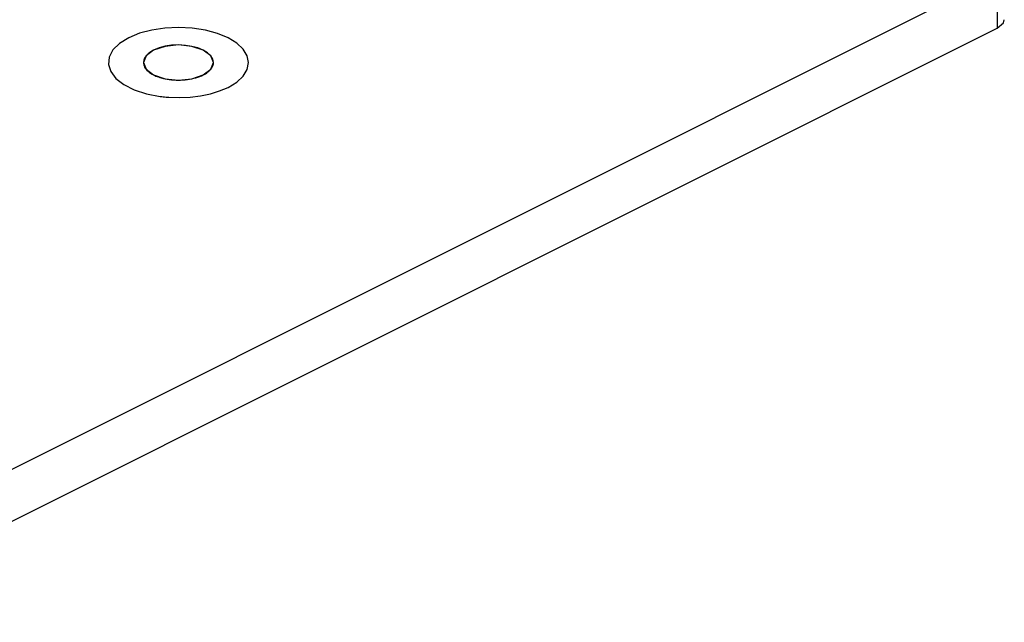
# Paper-space layout '005_EXP_CORICANT_PE_DRAWING_3_1' of a CAD drawing. Header units: millimetres. Extents: x 6 to 413, y 7 to 290.
# Tile 254 of 256: x 257.15 to 266, y 160.34 to 165.75. Entities that reach past the tile are written whole.
import ezdxf

# ---------------------------------------------------------------- set-up
doc = ezdxf.new("R2010")
doc.units = ezdxf.units.MM
doc.header["$LTSCALE"] = 23.1
doc.layers.add('MAIN_PCB_BL273', color=7, linetype='CONTINUOUS')

# ---------------------------------------------------------------- blocks, each defined once
blk = doc.blocks.new('MAIN_PCB_BL273', base_point=(232.149, 166.177))
at = {"layer": 'MAIN_PCB_BL273', "color": 7, "linetype": 'Continuous'}
for p, q in [((232.6815, 149.5161), (265.9384, 166.1457)), ((265.9384, 166.1457), (265.9384, 165.678)), ((232.6815, 149.0484), (265.9384, 165.678))]:
    blk.add_line(p, q, dxfattribs=at)
at = {"layer": 'MAIN_PCB_BL273', "color": 4, "linetype": 'Continuous'}
blk.add_line((258.8032, 165.2584), (258.8055, 165.2596), dxfattribs=at)
at = {"layer": 'MAIN_PCB_BL273', "color": 7, "linetype": 'Continuous'}
for points in [[(265.9384, 165.678), (265.9943, 165.7264), (266.0013, 165.7544)], [(258.3577, 165.4812), (258.2894, 165.4301), (258.2655, 165.3698)], [(258.8955, 165.3698), (258.8715, 165.4301), (258.8032, 165.4812), (258.701, 165.5153), (258.5805, 165.5273), (258.4599, 165.5153), (258.3577, 165.4812)], [(258.2655, 165.3698), (258.2894, 165.3095), (258.3577, 165.2584), (258.4599, 165.2243), (258.5805, 165.2123), (258.701, 165.2243), (258.8032, 165.2584)], [(258.8032, 165.2584), (258.8715, 165.3095), (258.8955, 165.3698)]]:
    blk.add_lwpolyline(points, dxfattribs=at)
at = {"layer": 'MAIN_PCB_BL273', "color": 4, "linetype": 'Continuous'}
for points in [[(259.026, 165.1471), (259.104, 165.1946), (259.1621, 165.2487), (259.198, 165.3075), (259.2105, 165.3698), (259.1985, 165.431), (259.1629, 165.4898), (259.1052, 165.5441), (259.0259, 165.5925), (258.9309, 165.6316), (258.8225, 165.6606), (258.705, 165.6786), (258.5804, 165.6848), (258.4581, 165.6788), (258.3404, 165.661), (258.2318, 165.6322), (258.135, 165.5925)], [(258.135, 165.5925), (258.0521, 165.5413), (257.9923, 165.4827), (257.9582, 165.4191), (257.9513, 165.3533), (257.9719, 165.2882), (258.0191, 165.2268), (258.0909, 165.1715), (258.184, 165.125), (258.2945, 165.0891), (258.4174, 165.0655)], [(258.3577, 165.4812), (258.3309, 165.4659), (258.3077, 165.4485), (258.2896, 165.4303), (258.2762, 165.4105), (258.2682, 165.3906), (258.2655, 165.3697)], [(258.8955, 165.3696), (258.8895, 165.4002), (258.8718, 165.4297), (258.843, 165.4568), (258.8034, 165.4811), (258.7559, 165.5006), (258.7018, 165.5151), (258.643, 165.5242), (258.5807, 165.5273), (258.5195, 165.5243), (258.4607, 165.5155), (258.4064, 165.501), (258.3577, 165.4812)], [(258.2655, 165.3697), (258.2661, 165.3598), (258.2681, 165.3494), (258.2715, 165.3391), (258.276, 165.3294), (258.282, 165.3194), (258.2894, 165.3096)], [(258.8714, 165.3094), (258.8784, 165.3186), (258.8845, 165.3286), (258.8893, 165.3388), (258.8927, 165.3491), (258.8947, 165.3589), (258.8955, 165.3696)], [(258.2894, 165.3096), (258.2975, 165.3006), (258.3073, 165.2913), (258.3183, 165.2825), (258.3298, 165.2744), (258.343, 165.2663), (258.3575, 165.2585)], [(258.8123, 165.2632), (258.8239, 165.2698), (258.8353, 165.2772), (258.8458, 165.2849), (258.8549, 165.2925), (258.8636, 165.3007), (258.8714, 165.3094)], [(258.3575, 165.2585), (258.3678, 165.2536), (258.3786, 165.2489), (258.3897, 165.2444), (258.4013, 165.2402), (258.4133, 165.2363), (258.4258, 165.2326)], [(258.4258, 165.2326), (258.4306, 165.2312), (258.4365, 165.2297), (258.4424, 165.2282), (258.4473, 165.227), (258.4534, 165.2257), (258.4598, 165.2243)], [(258.4598, 165.2243), (258.4783, 165.2208), (258.4983, 165.2177), (258.5186, 165.2154), (258.5381, 165.2137), (258.5589, 165.2127), (258.5802, 165.2123)], [(258.5802, 165.2123), (258.6, 165.2126), (258.6208, 165.2136), (258.6414, 165.2153), (258.6607, 165.2175), (258.6807, 165.2205), (258.7007, 165.2242)], [(258.7007, 165.2242), (258.7188, 165.2283), (258.7372, 165.2332), (258.755, 165.2387), (258.772, 165.2447), (258.7881, 165.2514), (258.8032, 165.2584)], [(258.8055, 165.2596), (258.8071, 165.2604), (258.8086, 165.2612), (258.8101, 165.262), (258.8123, 165.2632)], [(258.495, 165.0577), (258.5893, 165.0548), (258.6855, 165.0592), (258.7793, 165.0709), (258.8685, 165.0896), (258.9508, 165.115), (259.026, 165.1471)], [(258.4174, 165.0655), (258.4302, 165.0639), (258.4431, 165.0624), (258.456, 165.061), (258.4689, 165.0598), (258.4819, 165.0587), (258.495, 165.0577)]]:
    blk.add_lwpolyline(points, dxfattribs=at)

psp = doc.layouts.new('005_EXP_CORICANT_PE_DRAWING_3_1')

# ---------------------------------------------------------------- block references
at = {"layer": 'MAIN_PCB_BL273'}
psp.add_blockref('MAIN_PCB_BL273', (232.149, 166.177), dxfattribs=at)

doc.saveas('drawing.dxf')
